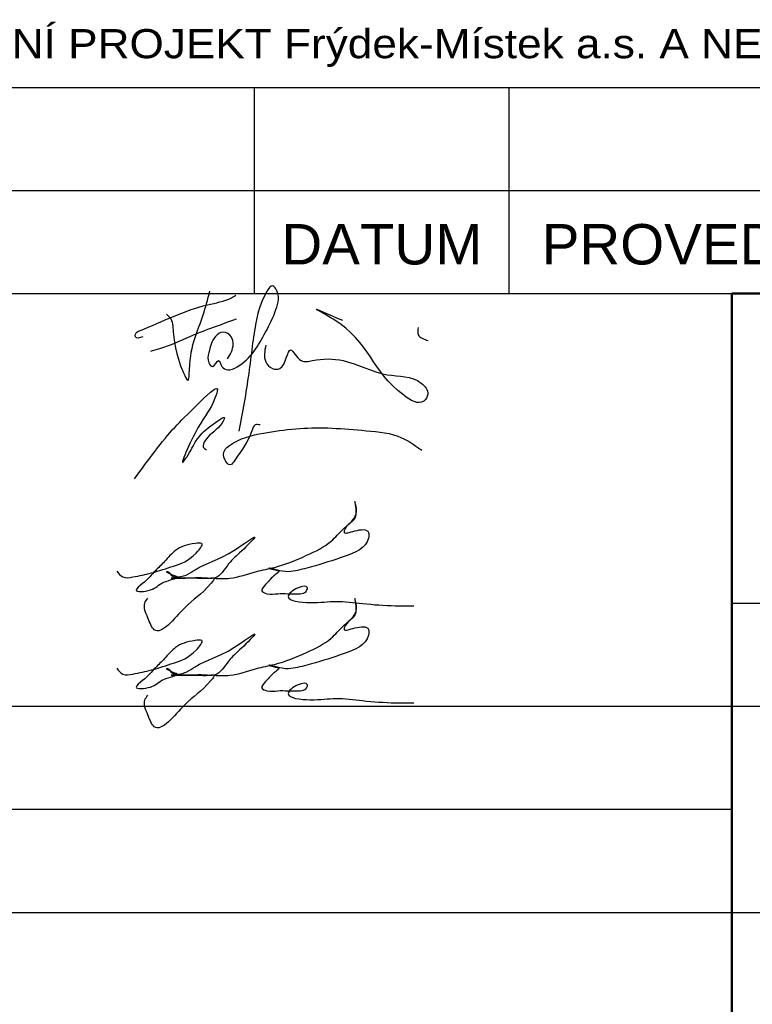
# Paper-space layout 'Layout1' of a CAD drawing. Extents: x -2 to 1033, y -36 to 596.
# Tile 32 of 181: x 734 to 779, y 41 to 101. Entities that reach past the tile are written whole.
import ezdxf
from ezdxf.enums import TextEntityAlignment as Align

# ---------------------------------------------------------------- set-up
doc = ezdxf.new("R2010")
doc.units = 0
doc.layers.add('RAZITKO_HP', color=222, linetype='CONTINUOUS')
doc.styles.add('RAZITKO_HP_ARIAL', font='arial.ttf')

# ---------------------------------------------------------------- blocks, each defined once
blk = doc.blocks.new('text_HP')
at = {"layer": 'RAZITKO_HP', "lineweight": 25}
blk.add_line((-177, 94.25), (-5, 94.25), dxfattribs=at)
at = {"layer": 'RAZITKO_HP', "lineweight": 18, "style": 'RAZITKO_HP_ARIAL', "width": 1.085}
blk.add_text('"DOKUMENTACE JE DUŠEVNÍM MAJETKEM FIRMY HUTNÍ PROJEKT Frýdek-Místek a.s. A NESMÍ BÝT POUŽITA BEZ JEJÍHO VĚDOMÍ."', height=1.8, dxfattribs=at).set_placement((-177, 96.05))
blk = doc.blocks.new('A$C1486bec4')
at = {"layer": 'RAZITKO_HP', "lineweight": 25}
for p, q in [((-92.5, 90.875), (-92.5, 97.25)), ((-76.75, 90.875), (-76.75, 97.25)), ((-180, 90.875), (-8, 90.875)), ((-92.5, 84.5), (-92.5, 90.875)), ((-76.75, 84.5), (-76.75, 90.875)), ((-180, 84.5), (-63, 84.5)), ((-63, 65.375), (-8, 65.375)), ((-180, 59), (-63, 59)), ((-63, 59), (-8, 59)), ((-180, 52.625), (-63, 52.625)), ((-180, 46.25), (-63, 46.25)), ((-63, 46.25), (-8, 46.25))]:
    blk.add_line(p, q, dxfattribs=at)
at = {"layer": 'RAZITKO_HP', "lineweight": 50}
for q in [(-8, 84.5), (-63, 8)]:
    blk.add_line((-63, 84.5), q, dxfattribs=at)
at = {"layer": 'RAZITKO_HP'}
for points in [[(-97.94, 83.221), (-97.662, 82.944), (-97.55, 82.502), (-96.883, 79.612), (-96.61, 79.139), (-96.516, 79.799), (-95.662, 83.184), (-95.252, 84.654)], [(-94.161, 80.479), (-93.921, 80.895), (-93.921, 81.811), (-94.445, 82.113), (-94.906, 81.847), (-95.315, 80.851), (-95.315, 80.215), (-95.098, 79.999), (-94.726, 80.371), (-94.511, 79.998), (-94.152, 79.791), (-93.561, 79.975), (-91.807, 82.123), (-91.17, 83.515), (-91.17, 84.788), (-91.356, 84.974), (-91.765, 84.565), (-92.396, 82.783), (-92.852, 79.567), (-93.453, 75.997)], [(-99.397, 81.819), (-99.851, 81.819), (-99.851, 81.993), (-99.799, 82.083), (-99.6, 82.199), (-95.392, 83.807), (-93.916, 84.249), (-93.642, 84.407)], [(-91.797, 81.323), (-91.797, 80.28), (-91.391, 79.874), (-90.927, 79.874), (-90.265, 81.02), (-89.607, 80.362), (-88.916, 80.362), (-87.021, 80.362), (-84.295, 79.488), (-82.188, 78.967), (-81.79, 78.278), (-82.039, 77.847), (-83.27, 78.213), (-87.64, 82.927), (-88.688, 83.532), (-87.06, 82.849)], [(-98.906, 80.947), (-98.347, 81.103), (-96.432, 81.871), (-93.597, 82.939)], [(-82.381, 82.405), (-82.381, 81.961), (-81.758, 81.601)], [(-99.903, 73.059), (-97.426, 76.232), (-95.989, 77.669), (-94.79, 78.573), (-94.936, 78.028), (-95.989, 76.204), (-96.856, 74.148), (-96.68, 74.397), (-96.081, 75.435), (-95.19, 76.326), (-94.341, 76.816), (-94.616, 76.34), (-95.568, 75.387), (-95.658, 75.018), (-95.469, 74.838)], [(-92.138, 76.385), (-92.446, 76.385), (-92.661, 76.012), (-93.703, 74.208), (-94.001, 73.91), (-94.335, 74.244), (-94.335, 74.819), (-94.034, 75.12), (-91.937, 75.876), (-87.959, 76.197), (-85.87, 76.05), (-83.647, 75.689), (-82.157, 74.829)], [(-94.983, 66.906), (-94.026, 66.906), (-92.367, 67.328), (-91.256, 67.58), (-89.273, 68.325), (-87.755, 69.202), (-87.02, 69.937), (-86.331, 70.626), (-86.194, 71.192), (-86.295, 71.649), (-86.265, 70.675), (-86.686, 70.225), (-86.964, 69.743), (-86.305, 69.832), (-85.447, 69.743), (-85.447, 69.394), (-86.944, 68.254), (-88.977, 67.61), (-90.102, 67.343), (-90.777, 67.343), (-91.592, 67.526), (-91.339, 67.441), (-90.998, 67.329), (-91.197, 67.13), (-91.808, 66.519), (-92.035, 66.125), (-91.732, 65.95), (-91.058, 65.95), (-90.439, 65.95), (-89.68, 65.95), (-89.309, 66.088), (-89.23, 66.318), (-89.806, 66.318), (-90.406, 65.772), (-89.063, 65.398), (-87.444, 65.477), (-85.823, 65.345), (-83.802, 65.208), (-82.649, 65.208)], [(-100.992, 67.34), (-100.635, 66.984), (-100.015, 66.984), (-98.853, 67.239), (-97.495, 67.659), (-96.098, 68.465), (-95.757, 69.056), (-96.164, 69.056), (-97.369, 68.624), (-98.054, 67.938), (-98.621, 67.371), (-99.405, 66.587), (-99.811, 66.181), (-98.923, 66.181), (-98.1, 66.656), (-97.266, 66.977), (-97.73, 67.175), (-97.92, 67.322), (-97.859, 67.322), (-97.642, 67.105), (-97.046, 67.008), (-96.724, 67.105), (-96.157, 67.433), (-93.763, 68.624), (-92.48, 69.447), (-93.296, 68.586), (-94.095, 67.788), (-94.963, 66.92), (-95.562, 66.92), (-96.36, 66.92), (-96.962, 66.92), (-97.635, 66.92), (-96.752, 66.92), (-96.01, 66.92), (-95.296, 66.92), (-94.988, 66.92), (-95.173, 66.599), (-96.829, 65.058), (-98.685, 63.722), (-99.084, 64.464), (-99.273, 65.364), (-99.094, 65.675)], [(-94.983, 60.906), (-94.026, 60.906), (-92.367, 61.328), (-91.256, 61.58), (-89.273, 62.325), (-87.755, 63.202), (-87.02, 63.937), (-86.331, 64.626), (-86.194, 65.192), (-86.295, 65.649), (-86.265, 64.675), (-86.686, 64.225), (-86.964, 63.743), (-86.305, 63.832), (-85.447, 63.743), (-85.447, 63.394), (-86.944, 62.254), (-88.977, 61.61), (-90.102, 61.343), (-90.777, 61.343), (-91.592, 61.526), (-91.339, 61.441), (-90.998, 61.329), (-91.197, 61.13), (-91.808, 60.519), (-92.035, 60.125), (-91.732, 59.95), (-91.058, 59.95), (-90.439, 59.95), (-89.68, 59.95), (-89.309, 60.088), (-89.23, 60.318), (-89.806, 60.318), (-90.406, 59.772), (-89.063, 59.398), (-87.444, 59.477), (-85.823, 59.345), (-83.802, 59.208), (-82.649, 59.208)], [(-100.992, 61.34), (-100.635, 60.984), (-100.015, 60.984), (-98.853, 61.239), (-97.495, 61.659), (-96.098, 62.465), (-95.757, 63.056), (-96.164, 63.056), (-97.369, 62.624), (-98.054, 61.938), (-98.621, 61.371), (-99.405, 60.587), (-99.811, 60.181), (-98.923, 60.181), (-98.1, 60.656), (-97.266, 60.977), (-97.73, 61.175), (-97.92, 61.322), (-97.859, 61.322), (-97.642, 61.105), (-97.046, 61.008), (-96.724, 61.105), (-96.157, 61.433), (-93.763, 62.624), (-92.48, 63.447), (-93.296, 62.586), (-94.095, 61.788), (-94.963, 60.92), (-95.562, 60.92), (-96.36, 60.92), (-96.962, 60.92), (-97.635, 60.92), (-96.752, 60.92), (-96.01, 60.92), (-95.296, 60.92), (-94.988, 60.92), (-95.173, 60.599), (-96.829, 59.058), (-98.685, 57.722), (-99.084, 58.464), (-99.273, 59.364), (-99.094, 59.675)]]:
    blk.add_spline(points, degree=3, dxfattribs=at)
blk.add_blockref('text_HP', (-3, 3), dxfattribs=at)
at = {"layer": 'RAZITKO_HP', "lineweight": 25, "style": 'RAZITKO_HP_ARIAL'}
blk.add_text('DATUM', height=2.5, dxfattribs=at).set_placement((-84.625, 86.3), align=Align.CENTER)
blk.add_text('PROVEDL', height=2.5, dxfattribs=at).set_placement((-74.75, 86.3))

psp = doc.layouts.get("Layout1")

# ---------------------------------------------------------------- block references
at = {"layer": 'RAZITKO_HP'}
psp.add_blockref('A$C1486bec4', (841, 0), dxfattribs=at)

doc.saveas('drawing.dxf')
